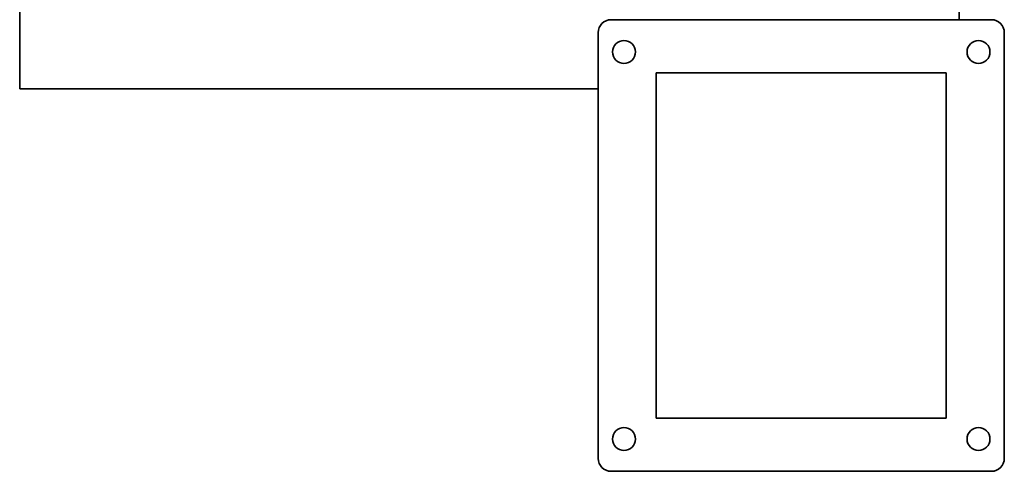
# Model space of a CAD drawing. Header units: millimetres. Extents: x 267 to 573, y 141 to 453.
# Tile 1 of 3: x 267 to 573, y 141 to 281. Entities that reach past the tile are written whole.
import ezdxf

# ---------------------------------------------------------------- set-up
doc = ezdxf.new("R2010")
doc.units = ezdxf.units.MM
doc.header["$LTSCALE"] = 2
doc.layers.add('Krawędzie widoczne(ISO)', color=7, linetype='Continuous', lineweight=35, true_color=0x262659)

msp = doc.modelspace()

# ---------------------------------------------------------------- linework, layer by layer
at = {"layer": 'Krawędzie widoczne(ISO)'}
for p, q in [((558.75, 281.37), (558.75, 417.7)), ((267.25, 393.5), (267.25, 259.9)), ((450.75, 281.37), (568.75, 281.37)), ((446.75, 145.37), (446.75, 277.37)), ((572.75, 277.37), (572.75, 145.37)), ((464.75, 157.87), (464.75, 264.87)), ((464.75, 264.87), (554.75, 264.87)), ((554.75, 264.87), (554.75, 157.87)), ((446.75, 259.9), (267.25, 259.9)), ((554.75, 157.87), (464.75, 157.87)), ((568.75, 141.37), (450.75, 141.37))]:
    msp.add_line(p, q, dxfattribs=at)
for centre in [(454.75, 271.37), (564.75, 271.37), (454.75, 151.37), (564.75, 151.37)]:
    msp.add_circle(centre, 3.55, dxfattribs=at)
for centre, start, end in [((450.75, 277.37), 90, 180), ((568.75, 277.37), 0, 90), ((450.75, 145.37), 180, 270), ((568.75, 145.37), 270, 0)]:
    msp.add_arc(centre, 4, start, end, dxfattribs=at)

doc.saveas('drawing.dxf')
